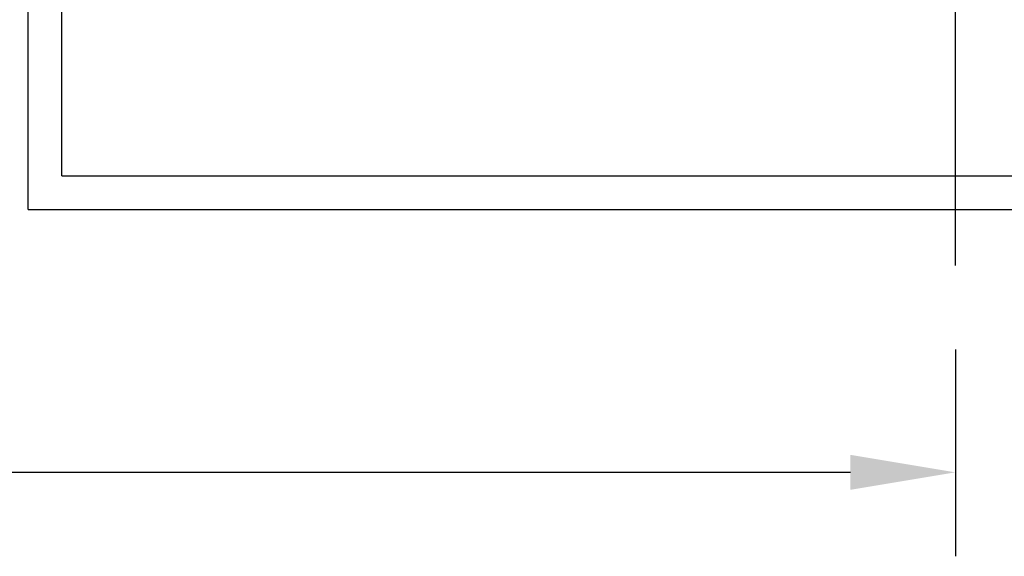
# Model space of a CAD drawing. Header units: inches. Extents: x -341304 to 31571016, y -692717 to 2132253.
# Tile 114 of 256: x 451757 to 457621, y -296417 to -293222. Entities that reach past the tile are written whole.
import ezdxf

# ---------------------------------------------------------------- set-up
doc = ezdxf.new("R2010")
doc.units = ezdxf.units.IN
doc.header["$MEASUREMENT"] = 0
doc.linetypes.add('CENTRE', pattern=[1.5, 0.75, -0.25, 0.25, -0.25])
doc.styles.add('ROMANS', font='romans')
doc.dimstyles.new('User600', dxfattribs={"dimscale": 500, "dimtxt": 1.5, "dimasz": 1.25, "dimexe": 1, "dimexo": 1, "dimgap": 0.4, "dimtad": 1, "dimdec": 0, "dimzin": 0, "dimdsep": 46, "dimtxsty": 'ROMANS', "dimcen": 1, "dimclrd": 8, "dimclre": 8, "dimclrt": 3, "dimadec": 0, "dimazin": 0, "dimtfac": 1, "dimtdec": 0, "dimtix": 1, "dimtofl": 0, "dimtmove": 0, "dimatfit": 3, "dimfxl": 1, "dimtolj": 1, "dimtzin": 0, "dimarcsym": 0})

# ---------------------------------------------------------------- blocks, each defined once
blk = doc.blocks.new('tyyyy')
at = {"color": 230, "ltscale": 100}
for p, q in [((-1274902.3, 583363.7), (-1274902.3, 585113.1)), ((-1274702.3, 583563.7), (-1274702.3, 585100.8)), ((-1274702.3, 583563.7), (-1263886.6, 583563.7)), ((-1274902.3, 583363.7), (-1264086.6, 583363.7))]:
    blk.add_line(p, q, dxfattribs=at)
blk = doc.blocks.new('GT REV-02')
at = {"color": 230, "linetype": 'CENTRE', "ltscale": 2500}
blk.add_line((-975820.7, 18988.2, -96251.3), (-975820.7, 28972.7, -96251.3), dxfattribs=at)
at = {"color": 7}
blk.add_blockref('tyyyy', (293560.3, -564041.7), dxfattribs=at)
blk = doc.blocks.new('*D389')
at = {"color": 8, "lineweight": -2, "transparency": 16777216}
for p, q in [((435459.4, -295186), (435459.4, -296417.1)), ((457329.4, -295186), (457329.4, -296417.1)), ((456704.4, -295917.1), (436084.4, -295917.1))]:
    blk.add_line(p, q, dxfattribs=at)
at = {"color": 8, "transparency": 16777216}
for points in [[(436084.4, -295812.9), (436084.4, -296021.3), (435459.4, -295917.1)], [(456704.4, -295812.9), (456704.4, -296021.3), (457329.4, -295917.1)]]:
    blk.add_solid(points, dxfattribs=at)
at = {"layer": 'Defpoints', "color": 0, "transparency": 16777216}
for p in [(435459.4, -294686, 96251.3), (457329.4, -294686), (435459.4, -295917.1)]:
    blk.add_point(p, dxfattribs=at)
at = {"color": 3, "transparency": 16777216, "insert": (446394.4, -295342.1), "char_height": 750, "attachment_point": 5, "style": 'ROMANS'}
blk.add_mtext('\\A1;21870', dxfattribs=at)

msp = doc.modelspace()

# ---------------------------------------------------------------- block references
at = {"color": 230}
msp.add_blockref('GT REV-02', (1433150.1, -313674.2, 96251.3), dxfattribs=at)

# ---------------------------------------------------------------- dimensions: what is measured, and where the dimension line sits
dim = msp.add_linear_dim(base=(435459.4, -295917.1), p1=(457329.4, -294686), p2=(435459.4, -294686, 96251.3), dimstyle='User600', dxfattribs=at)
dim.commit()
dim.dimension.update_dxf_attribs({"geometry": '*D389', "text_midpoint": (446394.4, -295342.1)})

doc.saveas('drawing.dxf')
